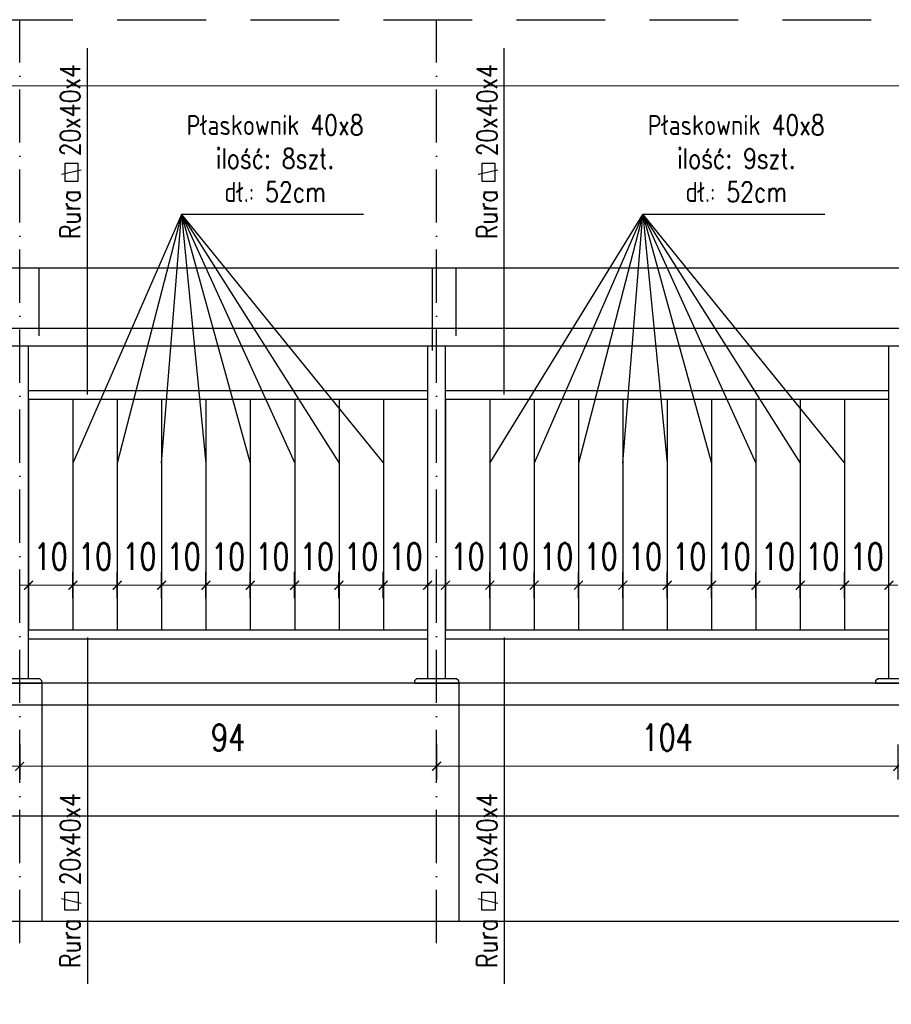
# Model space of a CAD drawing. Header units: millimetres. Extents: x 31969 to 285678, y -69766 to -1123.
# Tile 55 of 176: x 142869 to 143262, y -18737 to -18293. Entities that reach past the tile are written whole.
import ezdxf

# ---------------------------------------------------------------- set-up
doc = ezdxf.new("R2010")
doc.units = ezdxf.units.MM
for name, pattern in [('ACAD_ISO03W100', [30, 12, -18]), ('ACAD_ISO10W100', [18, 12, -3, 0, -3]), ('HIDDEN', [0.375, 0.25, -0.125])]:
    doc.linetypes.add(name, pattern=pattern)
for name, color, linetype in [('a-balustrada i pochwyt', 1, 'Continuous'), ('a-balustrady detal', 5, 'Continuous'), ('a-opis 2', 1, 'Continuous'), ('a-osie', 4, 'ACAD_ISO10W100'), ('a-przerywana', 250, 'HIDDEN'), ('a-widokowa', 3, 'Continuous'), ('a-wymiary', 11, 'Continuous')]:
    doc.layers.add(name, color=color, linetype=linetype)
doc.styles.add('WYMIAR', font='romans.shx', dxfattribs={"width": 0.8})
doc.styles.add('WYMIARY', font='simplex.shx', dxfattribs={"width": 0.75})
doc.dimstyles.new('MAREK50', dxfattribs={"dimtxt": 12.5, "dimasz": 5, "dimexe": 3, "dimexo": 2, "dimgap": 3.5, "dimtad": 1, "dimdec": 1, "dimdsep": 46, "dimtxsty": 'WYMIARY', "dimblk1": 'ARCHTICK', "dimblk2": 'ARCHTICK', "dimsah": 1, "dimcen": 2.5, "dimdle": 5, "dimadec": 0, "dimazin": 0, "dimtfac": 1, "dimtdec": 1, "dimtmove": 1, "dimatfit": 3, "dimldrblk": 'ARCHTICK', "dimfxl": 1, "dimtolj": 1, "dimtzin": 0, "dimarcsym": 0})

# ---------------------------------------------------------------- blocks, each defined once
blk = doc.blocks.new('_ARCHTICK')
at = {"color": 0, "linetype": 'ByBlock', "const_width": 0.15}
blk.add_lwpolyline([(-0.5, -0.5), (0.5, 0.5)], dxfattribs=at)
blk = doc.blocks.new('*D437')
at = {"layer": 'a-wymiary', "color": 0, "linetype": 'ACAD_ISO03W100', "lineweight": -2, "ltscale": 100}
blk.add_line((139897.4, -18278.21), (139897.4, -18272.32), dxfattribs=at)
at = {"layer": 'a-wymiary', "color": 0, "lineweight": -2, "ltscale": 100}
blk.add_line((139907.4, -18278.21), (139907.4, -18272.32), dxfattribs=at)
at = {"layer": 'a-wymiary', "color": 0, "lineweight": 0, "ltscale": 100}
blk.add_line((139895.4, -18275.32), (139909.4, -18275.32), dxfattribs=at)
at = {"layer": 'DEFPOINTS', "color": 0, "ltscale": 100}
for p in [(139907.4, -18275.32), (139897.4, -18280.21), (139907.4, -18280.21)]:
    blk.add_point(p, dxfattribs=at)
at = {"layer": 'a-wymiary', "color": 0, "lineweight": 0, "ltscale": 100, "xscale": 2, "yscale": 2, "zscale": 2, "rotation": 180}
blk.add_blockref('_ARCHTICK', (139897.4, -18275.32), dxfattribs=at)
at = {"layer": 'a-wymiary', "color": 0, "lineweight": 0, "ltscale": 100, "xscale": 2, "yscale": 2, "zscale": 2}
blk.add_blockref('_ARCHTICK', (139907.4, -18275.32), dxfattribs=at)
at = {"layer": 'a-wymiary', "color": 0, "ltscale": 100, "insert": (139902.4, -18268.82), "char_height": 6, "attachment_point": 5, "style": 'WYMIARY'}
blk.add_mtext('\\A1;10', dxfattribs=at)
blk = doc.blocks.new('*D438')
at = {"layer": 'a-wymiary', "color": 0, "linetype": 'ACAD_ISO03W100', "lineweight": -2, "ltscale": 100}
blk.add_line((139907.4, -18278.21), (139907.4, -18272.32), dxfattribs=at)
at = {"layer": 'a-wymiary', "color": 0, "lineweight": -2, "ltscale": 100}
blk.add_line((139917.4, -18278.21), (139917.4, -18272.32), dxfattribs=at)
at = {"layer": 'a-wymiary', "color": 0, "lineweight": 0, "ltscale": 100}
blk.add_line((139905.4, -18275.32), (139919.4, -18275.32), dxfattribs=at)
at = {"layer": 'DEFPOINTS', "color": 0, "ltscale": 100}
for p in [(139917.4, -18275.32), (139907.4, -18280.21), (139917.4, -18280.21)]:
    blk.add_point(p, dxfattribs=at)
at = {"layer": 'a-wymiary', "color": 0, "lineweight": 0, "ltscale": 100, "xscale": 2, "yscale": 2, "zscale": 2, "rotation": 180}
blk.add_blockref('_ARCHTICK', (139907.4, -18275.32), dxfattribs=at)
at = {"layer": 'a-wymiary', "color": 0, "lineweight": 0, "ltscale": 100, "xscale": 2, "yscale": 2, "zscale": 2}
blk.add_blockref('_ARCHTICK', (139917.4, -18275.32), dxfattribs=at)
at = {"layer": 'a-wymiary', "color": 0, "ltscale": 100, "insert": (139912.4, -18268.82), "char_height": 6, "attachment_point": 5, "style": 'WYMIARY'}
blk.add_mtext('\\A1;10', dxfattribs=at)
blk = doc.blocks.new('*D439')
at = {"layer": 'a-wymiary', "color": 0, "linetype": 'ACAD_ISO03W100', "lineweight": -2, "ltscale": 100}
blk.add_line((139937.4, -18278.21), (139937.4, -18272.32), dxfattribs=at)
at = {"layer": 'a-wymiary', "color": 0, "lineweight": -2, "ltscale": 100}
blk.add_line((139947.4, -18278.21), (139947.4, -18272.32), dxfattribs=at)
at = {"layer": 'a-wymiary', "color": 0, "lineweight": 0, "ltscale": 100}
blk.add_line((139935.4, -18275.32), (139949.4, -18275.32), dxfattribs=at)
at = {"layer": 'DEFPOINTS', "color": 0, "ltscale": 100}
for p in [(139947.4, -18275.32), (139937.4, -18280.21), (139947.4, -18280.21)]:
    blk.add_point(p, dxfattribs=at)
at = {"layer": 'a-wymiary', "color": 0, "lineweight": 0, "ltscale": 100, "xscale": 2, "yscale": 2, "zscale": 2, "rotation": 180}
blk.add_blockref('_ARCHTICK', (139937.4, -18275.32), dxfattribs=at)
at = {"layer": 'a-wymiary', "color": 0, "lineweight": 0, "ltscale": 100, "xscale": 2, "yscale": 2, "zscale": 2}
blk.add_blockref('_ARCHTICK', (139947.4, -18275.32), dxfattribs=at)
at = {"layer": 'a-wymiary', "color": 0, "ltscale": 100, "insert": (139942.4, -18268.82), "char_height": 6, "attachment_point": 5, "style": 'WYMIARY'}
blk.add_mtext('\\A1;10', dxfattribs=at)
blk = doc.blocks.new('*D440')
at = {"layer": 'a-wymiary', "color": 0, "linetype": 'ACAD_ISO03W100', "lineweight": -2, "ltscale": 100}
blk.add_line((139947.4, -18278.21), (139947.4, -18272.32), dxfattribs=at)
at = {"layer": 'a-wymiary', "color": 0, "lineweight": -2, "ltscale": 100}
blk.add_line((139957.4, -18278.21), (139957.4, -18272.32), dxfattribs=at)
at = {"layer": 'a-wymiary', "color": 0, "lineweight": 0, "ltscale": 100}
blk.add_line((139945.4, -18275.32), (139959.4, -18275.32), dxfattribs=at)
at = {"layer": 'DEFPOINTS', "color": 0, "ltscale": 100}
for p in [(139957.4, -18275.32), (139947.4, -18280.21), (139957.4, -18280.21)]:
    blk.add_point(p, dxfattribs=at)
at = {"layer": 'a-wymiary', "color": 0, "lineweight": 0, "ltscale": 100, "xscale": 2, "yscale": 2, "zscale": 2, "rotation": 180}
blk.add_blockref('_ARCHTICK', (139947.4, -18275.32), dxfattribs=at)
at = {"layer": 'a-wymiary', "color": 0, "lineweight": 0, "ltscale": 100, "xscale": 2, "yscale": 2, "zscale": 2}
blk.add_blockref('_ARCHTICK', (139957.4, -18275.32), dxfattribs=at)
at = {"layer": 'a-wymiary', "color": 0, "ltscale": 100, "insert": (139952.4, -18268.82), "char_height": 6, "attachment_point": 5, "style": 'WYMIARY'}
blk.add_mtext('\\A1;10', dxfattribs=at)
blk = doc.blocks.new('*D441')
at = {"layer": 'a-wymiary', "color": 0, "linetype": 'ACAD_ISO03W100', "lineweight": -2, "ltscale": 100}
blk.add_line((139957.4, -18278.21), (139957.4, -18272.32), dxfattribs=at)
at = {"layer": 'a-wymiary', "color": 0, "lineweight": -2, "ltscale": 100}
blk.add_line((139967.4, -18278.21), (139967.4, -18272.32), dxfattribs=at)
at = {"layer": 'a-wymiary', "color": 0, "lineweight": 0, "ltscale": 100}
blk.add_line((139955.4, -18275.32), (139969.4, -18275.32), dxfattribs=at)
at = {"layer": 'DEFPOINTS', "color": 0, "ltscale": 100}
for p in [(139967.4, -18275.32), (139957.4, -18280.21), (139967.4, -18280.21)]:
    blk.add_point(p, dxfattribs=at)
at = {"layer": 'a-wymiary', "color": 0, "lineweight": 0, "ltscale": 100, "xscale": 2, "yscale": 2, "zscale": 2, "rotation": 180}
blk.add_blockref('_ARCHTICK', (139957.4, -18275.32), dxfattribs=at)
at = {"layer": 'a-wymiary', "color": 0, "lineweight": 0, "ltscale": 100, "xscale": 2, "yscale": 2, "zscale": 2}
blk.add_blockref('_ARCHTICK', (139967.4, -18275.32), dxfattribs=at)
at = {"layer": 'a-wymiary', "color": 0, "ltscale": 100, "insert": (139962.4, -18268.82), "char_height": 6, "attachment_point": 5, "style": 'WYMIARY'}
blk.add_mtext('\\A1;10', dxfattribs=at)
blk = doc.blocks.new('*D442')
at = {"layer": 'a-wymiary', "color": 0, "linetype": 'ACAD_ISO03W100', "lineweight": -2, "ltscale": 100}
blk.add_line((139967.4, -18278.21), (139967.4, -18272.32), dxfattribs=at)
at = {"layer": 'a-wymiary', "color": 0, "lineweight": -2, "ltscale": 100}
blk.add_line((139977.4, -18278.21), (139977.4, -18272.32), dxfattribs=at)
at = {"layer": 'a-wymiary', "color": 0, "lineweight": 0, "ltscale": 100}
blk.add_line((139965.4, -18275.32), (139979.4, -18275.32), dxfattribs=at)
at = {"layer": 'DEFPOINTS', "color": 0, "ltscale": 100}
for p in [(139977.4, -18275.32), (139967.4, -18280.21), (139977.4, -18280.21)]:
    blk.add_point(p, dxfattribs=at)
at = {"layer": 'a-wymiary', "color": 0, "lineweight": 0, "ltscale": 100, "xscale": 2, "yscale": 2, "zscale": 2, "rotation": 180}
blk.add_blockref('_ARCHTICK', (139967.4, -18275.32), dxfattribs=at)
at = {"layer": 'a-wymiary', "color": 0, "lineweight": 0, "ltscale": 100, "xscale": 2, "yscale": 2, "zscale": 2}
blk.add_blockref('_ARCHTICK', (139977.4, -18275.32), dxfattribs=at)
at = {"layer": 'a-wymiary', "color": 0, "ltscale": 100, "insert": (139972.4, -18268.82), "char_height": 6, "attachment_point": 5, "style": 'WYMIARY'}
blk.add_mtext('\\A1;10', dxfattribs=at)
blk = doc.blocks.new('*D443')
at = {"layer": 'a-wymiary', "color": 0, "linetype": 'ACAD_ISO03W100', "lineweight": -2, "ltscale": 100}
blk.add_line((139977.4, -18278.21), (139977.4, -18272.32), dxfattribs=at)
at = {"layer": 'a-wymiary', "color": 0, "lineweight": -2, "ltscale": 100}
blk.add_line((139987.4, -18278.21), (139987.4, -18272.32), dxfattribs=at)
at = {"layer": 'a-wymiary', "color": 0, "lineweight": 0, "ltscale": 100}
blk.add_line((139975.4, -18275.32), (139989.4, -18275.32), dxfattribs=at)
at = {"layer": 'DEFPOINTS', "color": 0, "ltscale": 100}
for p in [(139987.4, -18275.32), (139977.4, -18280.21), (139987.4, -18280.21)]:
    blk.add_point(p, dxfattribs=at)
at = {"layer": 'a-wymiary', "color": 0, "lineweight": 0, "ltscale": 100, "xscale": 2, "yscale": 2, "zscale": 2, "rotation": 180}
blk.add_blockref('_ARCHTICK', (139977.4, -18275.32), dxfattribs=at)
at = {"layer": 'a-wymiary', "color": 0, "lineweight": 0, "ltscale": 100, "xscale": 2, "yscale": 2, "zscale": 2}
blk.add_blockref('_ARCHTICK', (139987.4, -18275.32), dxfattribs=at)
at = {"layer": 'a-wymiary', "color": 0, "ltscale": 100, "insert": (139982.4, -18268.82), "char_height": 6, "attachment_point": 5, "style": 'WYMIARY'}
blk.add_mtext('\\A1;10', dxfattribs=at)
blk = doc.blocks.new('*D436')
at = {"layer": 'a-wymiary', "color": 0, "linetype": 'ACAD_ISO03W100', "lineweight": -2, "ltscale": 100}
blk.add_line((139887.4, -18278.21), (139887.4, -18272.32), dxfattribs=at)
at = {"layer": 'a-wymiary', "color": 0, "lineweight": -2, "ltscale": 100}
blk.add_line((139897.4, -18278.21), (139897.4, -18272.32), dxfattribs=at)
at = {"layer": 'a-wymiary', "color": 0, "lineweight": 0, "ltscale": 100}
blk.add_line((139885.4, -18275.32), (139899.4, -18275.32), dxfattribs=at)
at = {"layer": 'DEFPOINTS', "color": 0, "ltscale": 100}
for p in [(139897.4, -18275.32), (139887.4, -18280.21), (139897.4, -18280.21)]:
    blk.add_point(p, dxfattribs=at)
at = {"layer": 'a-wymiary', "color": 0, "lineweight": 0, "ltscale": 100, "xscale": 2, "yscale": 2, "zscale": 2, "rotation": 180}
blk.add_blockref('_ARCHTICK', (139887.4, -18275.32), dxfattribs=at)
at = {"layer": 'a-wymiary', "color": 0, "lineweight": 0, "ltscale": 100, "xscale": 2, "yscale": 2, "zscale": 2}
blk.add_blockref('_ARCHTICK', (139897.4, -18275.32), dxfattribs=at)
at = {"layer": 'a-wymiary', "color": 0, "ltscale": 100, "insert": (139892.4, -18268.82), "char_height": 6, "attachment_point": 5, "style": 'WYMIARY'}
blk.add_mtext('\\A1;10', dxfattribs=at)
blk = doc.blocks.new('*D445')
at = {"layer": 'a-wymiary', "color": 0, "linetype": 'ACAD_ISO03W100', "lineweight": -2, "ltscale": 100}
blk.add_line((139803.4, -18278.21), (139803.4, -18272.32), dxfattribs=at)
at = {"layer": 'a-wymiary', "color": 0, "lineweight": -2, "ltscale": 100}
blk.add_line((139813.4, -18278.21), (139813.4, -18272.32), dxfattribs=at)
at = {"layer": 'a-wymiary', "color": 0, "lineweight": 0, "ltscale": 100}
blk.add_line((139801.4, -18275.32), (139815.4, -18275.32), dxfattribs=at)
at = {"layer": 'DEFPOINTS', "color": 0, "ltscale": 100}
for p in [(139813.4, -18275.32), (139803.4, -18280.21), (139813.4, -18280.21)]:
    blk.add_point(p, dxfattribs=at)
at = {"layer": 'a-wymiary', "color": 0, "lineweight": 0, "ltscale": 100, "xscale": 2, "yscale": 2, "zscale": 2, "rotation": 180}
blk.add_blockref('_ARCHTICK', (139803.4, -18275.32), dxfattribs=at)
at = {"layer": 'a-wymiary', "color": 0, "lineweight": 0, "ltscale": 100, "xscale": 2, "yscale": 2, "zscale": 2}
blk.add_blockref('_ARCHTICK', (139813.4, -18275.32), dxfattribs=at)
at = {"layer": 'a-wymiary', "color": 0, "ltscale": 100, "insert": (139808.4, -18268.82), "char_height": 6, "attachment_point": 5, "style": 'WYMIARY'}
blk.add_mtext('\\A1;10', dxfattribs=at)
blk = doc.blocks.new('*D446')
at = {"layer": 'a-wymiary', "color": 0, "linetype": 'ACAD_ISO03W100', "lineweight": -2, "ltscale": 100}
blk.add_line((139813.4, -18278.21), (139813.4, -18272.32), dxfattribs=at)
at = {"layer": 'a-wymiary', "color": 0, "lineweight": -2, "ltscale": 100}
blk.add_line((139823.4, -18278.21), (139823.4, -18272.32), dxfattribs=at)
at = {"layer": 'a-wymiary', "color": 0, "lineweight": 0, "ltscale": 100}
blk.add_line((139811.4, -18275.32), (139825.4, -18275.32), dxfattribs=at)
at = {"layer": 'DEFPOINTS', "color": 0, "ltscale": 100}
for p in [(139823.4, -18275.32), (139813.4, -18280.21), (139823.4, -18280.21)]:
    blk.add_point(p, dxfattribs=at)
at = {"layer": 'a-wymiary', "color": 0, "lineweight": 0, "ltscale": 100, "xscale": 2, "yscale": 2, "zscale": 2, "rotation": 180}
blk.add_blockref('_ARCHTICK', (139813.4, -18275.32), dxfattribs=at)
at = {"layer": 'a-wymiary', "color": 0, "lineweight": 0, "ltscale": 100, "xscale": 2, "yscale": 2, "zscale": 2}
blk.add_blockref('_ARCHTICK', (139823.4, -18275.32), dxfattribs=at)
at = {"layer": 'a-wymiary', "color": 0, "ltscale": 100, "insert": (139818.4, -18268.82), "char_height": 6, "attachment_point": 5, "style": 'WYMIARY'}
blk.add_mtext('\\A1;10', dxfattribs=at)
blk = doc.blocks.new('*D447')
at = {"layer": 'a-wymiary', "color": 0, "linetype": 'ACAD_ISO03W100', "lineweight": -2, "ltscale": 100}
blk.add_line((139823.4, -18278.21), (139823.4, -18272.32), dxfattribs=at)
at = {"layer": 'a-wymiary', "color": 0, "lineweight": -2, "ltscale": 100}
blk.add_line((139833.4, -18278.21), (139833.4, -18272.32), dxfattribs=at)
at = {"layer": 'a-wymiary', "color": 0, "lineweight": 0, "ltscale": 100}
blk.add_line((139821.4, -18275.32), (139835.4, -18275.32), dxfattribs=at)
at = {"layer": 'DEFPOINTS', "color": 0, "ltscale": 100}
for p in [(139833.4, -18275.32), (139823.4, -18280.21), (139833.4, -18280.21)]:
    blk.add_point(p, dxfattribs=at)
at = {"layer": 'a-wymiary', "color": 0, "lineweight": 0, "ltscale": 100, "xscale": 2, "yscale": 2, "zscale": 2, "rotation": 180}
blk.add_blockref('_ARCHTICK', (139823.4, -18275.32), dxfattribs=at)
at = {"layer": 'a-wymiary', "color": 0, "lineweight": 0, "ltscale": 100, "xscale": 2, "yscale": 2, "zscale": 2}
blk.add_blockref('_ARCHTICK', (139833.4, -18275.32), dxfattribs=at)
at = {"layer": 'a-wymiary', "color": 0, "ltscale": 100, "insert": (139828.4, -18268.82), "char_height": 6, "attachment_point": 5, "style": 'WYMIARY'}
blk.add_mtext('\\A1;10', dxfattribs=at)
blk = doc.blocks.new('*D448')
at = {"layer": 'a-wymiary', "color": 0, "linetype": 'ACAD_ISO03W100', "lineweight": -2, "ltscale": 100}
blk.add_line((139833.4, -18278.21), (139833.4, -18272.32), dxfattribs=at)
at = {"layer": 'a-wymiary', "color": 0, "lineweight": -2, "ltscale": 100}
blk.add_line((139843.4, -18278.21), (139843.4, -18272.32), dxfattribs=at)
at = {"layer": 'a-wymiary', "color": 0, "lineweight": 0, "ltscale": 100}
blk.add_line((139831.4, -18275.32), (139845.4, -18275.32), dxfattribs=at)
at = {"layer": 'DEFPOINTS', "color": 0, "ltscale": 100}
for p in [(139843.4, -18275.32), (139833.4, -18280.21), (139843.4, -18280.21)]:
    blk.add_point(p, dxfattribs=at)
at = {"layer": 'a-wymiary', "color": 0, "lineweight": 0, "ltscale": 100, "xscale": 2, "yscale": 2, "zscale": 2, "rotation": 180}
blk.add_blockref('_ARCHTICK', (139833.4, -18275.32), dxfattribs=at)
at = {"layer": 'a-wymiary', "color": 0, "lineweight": 0, "ltscale": 100, "xscale": 2, "yscale": 2, "zscale": 2}
blk.add_blockref('_ARCHTICK', (139843.4, -18275.32), dxfattribs=at)
at = {"layer": 'a-wymiary', "color": 0, "ltscale": 100, "insert": (139838.4, -18268.82), "char_height": 6, "attachment_point": 5, "style": 'WYMIARY'}
blk.add_mtext('\\A1;10', dxfattribs=at)
blk = doc.blocks.new('*D449')
at = {"layer": 'a-wymiary', "color": 0, "linetype": 'ACAD_ISO03W100', "lineweight": -2, "ltscale": 100}
blk.add_line((139843.4, -18278.21), (139843.4, -18272.32), dxfattribs=at)
at = {"layer": 'a-wymiary', "color": 0, "lineweight": -2, "ltscale": 100}
blk.add_line((139853.4, -18278.21), (139853.4, -18272.32), dxfattribs=at)
at = {"layer": 'a-wymiary', "color": 0, "lineweight": 0, "ltscale": 100}
blk.add_line((139841.4, -18275.32), (139855.4, -18275.32), dxfattribs=at)
at = {"layer": 'DEFPOINTS', "color": 0, "ltscale": 100}
for p in [(139853.4, -18275.32), (139843.4, -18280.21), (139853.4, -18280.21)]:
    blk.add_point(p, dxfattribs=at)
at = {"layer": 'a-wymiary', "color": 0, "lineweight": 0, "ltscale": 100, "xscale": 2, "yscale": 2, "zscale": 2, "rotation": 180}
blk.add_blockref('_ARCHTICK', (139843.4, -18275.32), dxfattribs=at)
at = {"layer": 'a-wymiary', "color": 0, "lineweight": 0, "ltscale": 100, "xscale": 2, "yscale": 2, "zscale": 2}
blk.add_blockref('_ARCHTICK', (139853.4, -18275.32), dxfattribs=at)
at = {"layer": 'a-wymiary', "color": 0, "ltscale": 100, "insert": (139848.4, -18268.82), "char_height": 6, "attachment_point": 5, "style": 'WYMIARY'}
blk.add_mtext('\\A1;10', dxfattribs=at)
blk = doc.blocks.new('*D450')
at = {"layer": 'a-wymiary', "color": 0, "linetype": 'ACAD_ISO03W100', "lineweight": -2, "ltscale": 100}
blk.add_line((139853.4, -18278.21), (139853.4, -18272.32), dxfattribs=at)
at = {"layer": 'a-wymiary', "color": 0, "lineweight": -2, "ltscale": 100}
blk.add_line((139863.4, -18278.21), (139863.4, -18272.32), dxfattribs=at)
at = {"layer": 'a-wymiary', "color": 0, "lineweight": 0, "ltscale": 100}
blk.add_line((139851.4, -18275.32), (139865.4, -18275.32), dxfattribs=at)
at = {"layer": 'DEFPOINTS', "color": 0, "ltscale": 100}
for p in [(139863.4, -18275.32), (139853.4, -18280.21), (139863.4, -18280.21)]:
    blk.add_point(p, dxfattribs=at)
at = {"layer": 'a-wymiary', "color": 0, "lineweight": 0, "ltscale": 100, "xscale": 2, "yscale": 2, "zscale": 2, "rotation": 180}
blk.add_blockref('_ARCHTICK', (139853.4, -18275.32), dxfattribs=at)
at = {"layer": 'a-wymiary', "color": 0, "lineweight": 0, "ltscale": 100, "xscale": 2, "yscale": 2, "zscale": 2}
blk.add_blockref('_ARCHTICK', (139863.4, -18275.32), dxfattribs=at)
at = {"layer": 'a-wymiary', "color": 0, "ltscale": 100, "insert": (139858.4, -18268.82), "char_height": 6, "attachment_point": 5, "style": 'WYMIARY'}
blk.add_mtext('\\A1;10', dxfattribs=at)
blk = doc.blocks.new('*D451')
at = {"layer": 'a-wymiary', "color": 0, "linetype": 'ACAD_ISO03W100', "lineweight": -2, "ltscale": 100}
blk.add_line((139863.4, -18278.21), (139863.4, -18272.32), dxfattribs=at)
at = {"layer": 'a-wymiary', "color": 0, "lineweight": -2, "ltscale": 100}
blk.add_line((139873.4, -18278.21), (139873.4, -18272.32), dxfattribs=at)
at = {"layer": 'a-wymiary', "color": 0, "lineweight": 0, "ltscale": 100}
blk.add_line((139861.4, -18275.32), (139875.4, -18275.32), dxfattribs=at)
at = {"layer": 'DEFPOINTS', "color": 0, "ltscale": 100}
for p in [(139873.4, -18275.32), (139863.4, -18280.21), (139873.4, -18280.21)]:
    blk.add_point(p, dxfattribs=at)
at = {"layer": 'a-wymiary', "color": 0, "lineweight": 0, "ltscale": 100, "xscale": 2, "yscale": 2, "zscale": 2, "rotation": 180}
blk.add_blockref('_ARCHTICK', (139863.4, -18275.32), dxfattribs=at)
at = {"layer": 'a-wymiary', "color": 0, "lineweight": 0, "ltscale": 100, "xscale": 2, "yscale": 2, "zscale": 2}
blk.add_blockref('_ARCHTICK', (139873.4, -18275.32), dxfattribs=at)
at = {"layer": 'a-wymiary', "color": 0, "ltscale": 100, "insert": (139868.4, -18268.82), "char_height": 6, "attachment_point": 5, "style": 'WYMIARY'}
blk.add_mtext('\\A1;10', dxfattribs=at)
blk = doc.blocks.new('*D452')
at = {"layer": 'a-wymiary', "color": 0, "linetype": 'ACAD_ISO03W100', "lineweight": -2, "ltscale": 100}
blk.add_line((139873.4, -18278.21), (139873.4, -18272.32), dxfattribs=at)
at = {"layer": 'a-wymiary', "color": 0, "lineweight": -2, "ltscale": 100}
blk.add_line((139883.4, -18278.21), (139883.4, -18272.32), dxfattribs=at)
at = {"layer": 'a-wymiary', "color": 0, "lineweight": 0, "ltscale": 100}
blk.add_line((139871.4, -18275.32), (139885.4, -18275.32), dxfattribs=at)
at = {"layer": 'DEFPOINTS', "color": 0, "ltscale": 100}
for p in [(139883.4, -18275.32), (139873.4, -18280.21), (139883.4, -18280.21)]:
    blk.add_point(p, dxfattribs=at)
at = {"layer": 'a-wymiary', "color": 0, "lineweight": 0, "ltscale": 100, "xscale": 2, "yscale": 2, "zscale": 2, "rotation": 180}
blk.add_blockref('_ARCHTICK', (139873.4, -18275.32), dxfattribs=at)
at = {"layer": 'a-wymiary', "color": 0, "lineweight": 0, "ltscale": 100, "xscale": 2, "yscale": 2, "zscale": 2}
blk.add_blockref('_ARCHTICK', (139883.4, -18275.32), dxfattribs=at)
at = {"layer": 'a-wymiary', "color": 0, "ltscale": 100, "insert": (139878.4, -18268.82), "char_height": 6, "attachment_point": 5, "style": 'WYMIARY'}
blk.add_mtext('\\A1;10', dxfattribs=at)
blk = doc.blocks.new('*D444')
at = {"layer": 'a-wymiary', "color": 0, "linetype": 'ACAD_ISO03W100', "lineweight": -2, "ltscale": 100}
blk.add_line((139793.4, -18278.21), (139793.4, -18272.32), dxfattribs=at)
at = {"layer": 'a-wymiary', "color": 0, "lineweight": -2, "ltscale": 100}
blk.add_line((139803.4, -18278.21), (139803.4, -18272.32), dxfattribs=at)
at = {"layer": 'a-wymiary', "color": 0, "lineweight": 0, "ltscale": 100}
blk.add_line((139791.4, -18275.32), (139805.4, -18275.32), dxfattribs=at)
at = {"layer": 'DEFPOINTS', "color": 0, "ltscale": 100}
for p in [(139803.4, -18275.32), (139793.4, -18280.21), (139803.4, -18280.21)]:
    blk.add_point(p, dxfattribs=at)
at = {"layer": 'a-wymiary', "color": 0, "lineweight": 0, "ltscale": 100, "xscale": 2, "yscale": 2, "zscale": 2, "rotation": 180}
blk.add_blockref('_ARCHTICK', (139793.4, -18275.32), dxfattribs=at)
at = {"layer": 'a-wymiary', "color": 0, "lineweight": 0, "ltscale": 100, "xscale": 2, "yscale": 2, "zscale": 2}
blk.add_blockref('_ARCHTICK', (139803.4, -18275.32), dxfattribs=at)
at = {"layer": 'a-wymiary', "color": 0, "ltscale": 100, "insert": (139798.4, -18268.82), "char_height": 6, "attachment_point": 5, "style": 'WYMIARY'}
blk.add_mtext('\\A1;10', dxfattribs=at)
blk = doc.blocks.new('*D491')
at = {"layer": 'a-wymiary', "color": 0, "linetype": 'ACAD_ISO03W100', "lineweight": -2, "ltscale": 100}
blk.add_line((139927.4, -18278.21), (139927.4, -18272.32), dxfattribs=at)
at = {"layer": 'a-wymiary', "color": 0, "lineweight": -2, "ltscale": 100}
blk.add_line((139937.4, -18278.21), (139937.4, -18272.32), dxfattribs=at)
at = {"layer": 'a-wymiary', "color": 0, "lineweight": 0, "ltscale": 100}
blk.add_line((139925.4, -18275.32), (139939.4, -18275.32), dxfattribs=at)
at = {"layer": 'DEFPOINTS', "color": 0, "ltscale": 100}
for p in [(139937.4, -18275.32), (139927.4, -18280.21), (139937.4, -18280.21)]:
    blk.add_point(p, dxfattribs=at)
at = {"layer": 'a-wymiary', "color": 0, "lineweight": 0, "ltscale": 100, "xscale": 2, "yscale": 2, "zscale": 2, "rotation": 180}
blk.add_blockref('_ARCHTICK', (139927.4, -18275.32), dxfattribs=at)
at = {"layer": 'a-wymiary', "color": 0, "lineweight": 0, "ltscale": 100, "xscale": 2, "yscale": 2, "zscale": 2}
blk.add_blockref('_ARCHTICK', (139937.4, -18275.32), dxfattribs=at)
at = {"layer": 'a-wymiary', "color": 0, "ltscale": 100, "insert": (139932.4, -18268.82), "char_height": 6, "attachment_point": 5, "style": 'WYMIARY'}
blk.add_mtext('\\A1;10', dxfattribs=at)
blk = doc.blocks.new('*D492')
at = {"layer": 'a-wymiary', "color": 0, "linetype": 'ACAD_ISO03W100', "lineweight": -2, "ltscale": 100}
blk.add_line((139917.4, -18278.21), (139917.4, -18272.32), dxfattribs=at)
at = {"layer": 'a-wymiary', "color": 0, "lineweight": -2, "ltscale": 100}
blk.add_line((139927.4, -18278.21), (139927.4, -18272.32), dxfattribs=at)
at = {"layer": 'a-wymiary', "color": 0, "lineweight": 0, "ltscale": 100}
blk.add_line((139915.4, -18275.32), (139929.4, -18275.32), dxfattribs=at)
at = {"layer": 'DEFPOINTS', "color": 0, "ltscale": 100}
for p in [(139927.4, -18275.32), (139917.4, -18280.21), (139927.4, -18280.21)]:
    blk.add_point(p, dxfattribs=at)
at = {"layer": 'a-wymiary', "color": 0, "lineweight": 0, "ltscale": 100, "xscale": 2, "yscale": 2, "zscale": 2, "rotation": 180}
blk.add_blockref('_ARCHTICK', (139917.4, -18275.32), dxfattribs=at)
at = {"layer": 'a-wymiary', "color": 0, "lineweight": 0, "ltscale": 100, "xscale": 2, "yscale": 2, "zscale": 2}
blk.add_blockref('_ARCHTICK', (139927.4, -18275.32), dxfattribs=at)
at = {"layer": 'a-wymiary', "color": 0, "ltscale": 100, "insert": (139922.4, -18268.82), "char_height": 6, "attachment_point": 5, "style": 'WYMIARY'}
blk.add_mtext('\\A1;10', dxfattribs=at)
blk = doc.blocks.new('*D495')
at = {"layer": 'a-wymiary', "color": 0, "linetype": 'ACAD_ISO03W100', "lineweight": -2, "ltscale": 100}
blk.add_line((139393.4, -18168.94), (139393.4, -18159.73), dxfattribs=at)
at = {"layer": 'a-wymiary', "color": 0, "lineweight": -2, "ltscale": 100}
blk.add_line((140085.4, -18168.94), (140085.4, -18159.73), dxfattribs=at)
at = {"layer": 'a-wymiary', "color": 0, "lineweight": 0, "ltscale": 100}
blk.add_line((139391.4, -18162.73), (140087.4, -18162.73), dxfattribs=at)
at = {"layer": 'DEFPOINTS', "color": 0, "ltscale": 100}
for p in [(140085.4, -18162.73), (139393.4, -18170.94), (140085.4, -18170.94)]:
    blk.add_point(p, dxfattribs=at)
at = {"layer": 'a-wymiary', "color": 0, "lineweight": 0, "ltscale": 100, "xscale": 2, "yscale": 2, "zscale": 2, "rotation": 180}
blk.add_blockref('_ARCHTICK', (139393.4, -18162.73), dxfattribs=at)
at = {"layer": 'a-wymiary', "color": 0, "lineweight": 0, "ltscale": 100, "xscale": 2, "yscale": 2, "zscale": 2}
blk.add_blockref('_ARCHTICK', (140085.4, -18162.73), dxfattribs=at)
at = {"layer": 'a-wymiary', "color": 0, "ltscale": 100, "insert": (139739.4, -18156.23), "char_height": 6, "attachment_point": 5, "style": 'WYMIARY'}
blk.add_mtext('\\A1;692', dxfattribs=at)
blk = doc.blocks.new('*D496')
at = {"layer": 'a-wymiary', "color": 0, "lineweight": -2, "ltscale": 100}
blk.add_line((139989.4, -18311.25), (139989.4, -18319.15), dxfattribs=at)
at = {"layer": 'a-wymiary', "color": 0, "linetype": 'ACAD_ISO03W100', "lineweight": -2, "ltscale": 100}
blk.add_line((140083.4, -18311.25), (140083.4, -18319.15), dxfattribs=at)
at = {"layer": 'a-wymiary', "color": 0, "lineweight": 0, "ltscale": 100}
blk.add_line((140085.4, -18316.15), (139987.4, -18316.15), dxfattribs=at)
at = {"layer": 'DEFPOINTS', "color": 0, "ltscale": 100}
for p in [(139989.4, -18309.25), (140083.4, -18309.25), (139989.4, -18316.15)]:
    blk.add_point(p, dxfattribs=at)
at = {"layer": 'a-wymiary', "color": 0, "lineweight": 0, "ltscale": 100, "xscale": 2, "yscale": 2, "zscale": 2, "rotation": 180}
blk.add_blockref('_ARCHTICK', (139989.4, -18316.15), dxfattribs=at)
at = {"layer": 'a-wymiary', "color": 0, "lineweight": 0, "ltscale": 100, "xscale": 2, "yscale": 2, "zscale": 2}
blk.add_blockref('_ARCHTICK', (140083.4, -18316.15), dxfattribs=at)
at = {"layer": 'a-wymiary', "color": 0, "ltscale": 100, "insert": (140036.4, -18309.65), "char_height": 6, "attachment_point": 5, "style": 'WYMIARY'}
blk.add_mtext('\\A1;94', dxfattribs=at)
blk = doc.blocks.new('*D497')
at = {"layer": 'a-wymiary', "color": 0, "lineweight": -2, "ltscale": 100}
blk.add_line((139885.4, -18311.25), (139885.4, -18319.15), dxfattribs=at)
at = {"layer": 'a-wymiary', "color": 0, "linetype": 'ACAD_ISO03W100', "lineweight": -2, "ltscale": 100}
blk.add_line((139989.4, -18311.25), (139989.4, -18319.15), dxfattribs=at)
at = {"layer": 'a-wymiary', "color": 0, "lineweight": 0, "ltscale": 100}
blk.add_line((139991.4, -18316.15), (139883.4, -18316.15), dxfattribs=at)
at = {"layer": 'DEFPOINTS', "color": 0, "ltscale": 100}
for p in [(139885.4, -18309.25), (139989.4, -18309.25), (139885.4, -18316.15)]:
    blk.add_point(p, dxfattribs=at)
at = {"layer": 'a-wymiary', "color": 0, "lineweight": 0, "ltscale": 100, "xscale": 2, "yscale": 2, "zscale": 2, "rotation": 180}
blk.add_blockref('_ARCHTICK', (139885.4, -18316.15), dxfattribs=at)
at = {"layer": 'a-wymiary', "color": 0, "lineweight": 0, "ltscale": 100, "xscale": 2, "yscale": 2, "zscale": 2}
blk.add_blockref('_ARCHTICK', (139989.4, -18316.15), dxfattribs=at)
at = {"layer": 'a-wymiary', "color": 0, "ltscale": 100, "insert": (139937.4, -18309.65), "char_height": 6, "attachment_point": 5, "style": 'WYMIARY'}
blk.add_mtext('\\A1;104', dxfattribs=at)
blk = doc.blocks.new('*D498')
at = {"layer": 'a-wymiary', "color": 0, "lineweight": -2, "ltscale": 100}
blk.add_line((139791.4, -18311.25), (139791.4, -18319.15), dxfattribs=at)
at = {"layer": 'a-wymiary', "color": 0, "linetype": 'ACAD_ISO03W100', "lineweight": -2, "ltscale": 100}
blk.add_line((139885.4, -18311.25), (139885.4, -18319.15), dxfattribs=at)
at = {"layer": 'a-wymiary', "color": 0, "lineweight": 0, "ltscale": 100}
blk.add_line((139887.4, -18316.15), (139789.4, -18316.15), dxfattribs=at)
at = {"layer": 'DEFPOINTS', "color": 0, "ltscale": 100}
for p in [(139791.4, -18309.25), (139885.4, -18309.25), (139791.4, -18316.15)]:
    blk.add_point(p, dxfattribs=at)
at = {"layer": 'a-wymiary', "color": 0, "lineweight": 0, "ltscale": 100, "xscale": 2, "yscale": 2, "zscale": 2, "rotation": 180}
blk.add_blockref('_ARCHTICK', (139791.4, -18316.15), dxfattribs=at)
at = {"layer": 'a-wymiary', "color": 0, "lineweight": 0, "ltscale": 100, "xscale": 2, "yscale": 2, "zscale": 2}
blk.add_blockref('_ARCHTICK', (139885.4, -18316.15), dxfattribs=at)
at = {"layer": 'a-wymiary', "color": 0, "ltscale": 100, "insert": (139838.4, -18309.65), "char_height": 6, "attachment_point": 5, "style": 'WYMIARY'}
blk.add_mtext('\\A1;94', dxfattribs=at)
blk = doc.blocks.new('*D499')
at = {"layer": 'a-wymiary', "color": 0, "lineweight": -2, "ltscale": 100}
blk.add_line((139687.4, -18311.25), (139687.4, -18319.15), dxfattribs=at)
at = {"layer": 'a-wymiary', "color": 0, "linetype": 'ACAD_ISO03W100', "lineweight": -2, "ltscale": 100}
blk.add_line((139791.4, -18311.25), (139791.4, -18319.15), dxfattribs=at)
at = {"layer": 'a-wymiary', "color": 0, "lineweight": 0, "ltscale": 100}
blk.add_line((139793.4, -18316.15), (139685.4, -18316.15), dxfattribs=at)
at = {"layer": 'DEFPOINTS', "color": 0, "ltscale": 100}
for p in [(139687.4, -18309.25), (139791.4, -18309.25), (139687.4, -18316.15)]:
    blk.add_point(p, dxfattribs=at)
at = {"layer": 'a-wymiary', "color": 0, "lineweight": 0, "ltscale": 100, "xscale": 2, "yscale": 2, "zscale": 2, "rotation": 180}
blk.add_blockref('_ARCHTICK', (139687.4, -18316.15), dxfattribs=at)
at = {"layer": 'a-wymiary', "color": 0, "lineweight": 0, "ltscale": 100, "xscale": 2, "yscale": 2, "zscale": 2}
blk.add_blockref('_ARCHTICK', (139791.4, -18316.15), dxfattribs=at)
at = {"layer": 'a-wymiary', "color": 0, "ltscale": 100, "insert": (139739.4, -18309.65), "char_height": 6, "attachment_point": 5, "style": 'WYMIARY'}
blk.add_mtext('\\A1;104', dxfattribs=at)
blk = doc.blocks.new('A$C60725460')
at = {"layer": 'a-balustrady detal', "ltscale": 0.5}
for p, q in [((721.99, 383.68), (29.99, 383.68)), ((721.99, 379.68), (29.99, 379.68)), ((429.99, 304.68), (429.99, 379.68)), ((519.99, 304.68), (519.99, 379.68)), ((523.99, 304.68), (523.99, 379.68)), ((623.99, 304.68), (623.99, 379.68)), ((429.99, 369.68), (519.99, 369.68)), ((523.99, 369.68), (623.99, 369.68)), ((429.99, 367.68), (519.99, 367.68)), ((429.99, 367.68), (429.99, 315.68)), ((439.99, 367.68), (439.99, 315.68)), ((449.99, 367.68), (449.99, 315.68)), ((459.99, 367.68), (459.99, 315.68)), ((469.99, 367.68), (469.99, 315.68)), ((479.99, 367.68), (479.99, 315.68)), ((489.99, 367.68), (489.99, 315.68)), ((499.99, 367.68), (499.99, 315.68)), ((509.99, 367.68), (509.99, 315.68)), ((523.99, 367.68), (623.99, 367.68)), ((523.99, 367.68), (523.99, 315.68)), ((533.99, 367.68), (533.99, 315.68)), ((543.99, 367.68), (543.99, 315.68)), ((553.99, 367.68), (553.99, 315.68)), ((563.99, 367.68), (563.99, 315.68)), ((573.99, 367.68), (573.99, 315.68)), ((583.99, 367.68), (583.99, 315.68)), ((593.99, 367.68), (593.99, 315.68)), ((603.99, 367.68), (603.99, 315.68)), ((613.99, 367.68), (613.99, 315.68)), ((429.99, 315.68), (519.99, 315.68)), ((523.99, 315.68), (623.99, 315.68)), ((429.99, 313.68), (519.99, 313.68)), ((523.99, 313.68), (623.99, 313.68))]:
    blk.add_line(p, q, dxfattribs=at)
for points in [[(422.99, 303.68), (432.99, 303.68), (432.99, 304.18), (432.49, 304.68), (423.49, 304.68), (422.99, 304.18)], [(516.99, 303.68), (526.99, 303.68), (526.99, 304.18), (526.49, 304.68), (517.49, 304.68), (516.99, 304.18)], [(620.99, 303.68), (630.99, 303.68), (630.99, 304.18), (630.49, 304.68), (621.49, 304.68), (620.99, 304.18)]]:
    blk.add_lwpolyline(points, close=True, dxfattribs=at)
at = {"layer": 'a-opis 2', "ltscale": 0.1}
for p, q in [((443.24, 368.8), (443.24, 446.85)), ((537.24, 368.8), (537.24, 446.85)), ((464.49, 409.37), (439.99, 353.28)), ((464.49, 409.37), (449.99, 353.28)), ((459.99, 353.28), (464.49, 409.37)), ((464.49, 409.37), (469.99, 353.28)), ((505.54, 409.37), (464.49, 409.37)), ((464.49, 409.37), (479.99, 353.28)), ((464.49, 409.37), (489.99, 353.28)), ((464.49, 409.37), (499.99, 353.28)), ((464.49, 409.37), (509.99, 353.28)), ((533.99, 353.28), (568.49, 409.37)), ((568.49, 409.37), (543.99, 353.28)), ((568.49, 409.37), (553.99, 353.28)), ((563.99, 353.28), (568.49, 409.37)), ((568.49, 409.37), (573.99, 353.28)), ((609.54, 409.37), (568.49, 409.37)), ((568.49, 409.37), (583.99, 353.28)), ((568.49, 409.37), (593.99, 353.28)), ((568.49, 409.37), (603.99, 353.28)), ((568.49, 409.37), (613.99, 353.28)), ((31.06, 397.34), (781.89, 397.34)), ((432.33, 397.34), (432.33, 382.03)), ((521.06, 378.65), (521.06, 397.34)), ((526.33, 397.34), (526.33, 382.03)), ((443.24, 313.95), (443.24, 235.9)), ((537.24, 313.95), (537.24, 235.9)), ((432.99, 303.68), (432.99, 250.01)), ((526.99, 303.68), (526.99, 261.18)), ((36.99, 250.01), (781.89, 250.01))]:
    blk.add_line(p, q, dxfattribs=at)
for points in [[(438.16, 416.85), (441.16, 416.85), (441.16, 420.85), (438.16, 420.85), (438.16, 416.85)], [(532.16, 416.85), (535.16, 416.85), (535.16, 420.85), (532.16, 420.85), (532.16, 416.85)], [(441.81, 419.35), (437.38, 418.35)], [(535.81, 419.35), (531.38, 418.35)], [(438.16, 256.53), (441.16, 256.53), (441.16, 252.53), (438.16, 252.53), (438.16, 256.53)], [(532.16, 256.53), (535.16, 256.53), (535.16, 252.53), (532.16, 252.53), (532.16, 256.53)], [(441.81, 254.03), (437.38, 255.03)], [(535.81, 254.03), (531.38, 255.03)]]:
    blk.add_lwpolyline(points, dxfattribs=at)
at = {"layer": 'a-osie'}
for p, q in [((427.99, 245.07), (427.99, 453.27)), ((521.99, 245.07), (521.99, 453.27))]:
    blk.add_line(p, q, dxfattribs=at)
at = {"layer": 'a-przerywana', "color": 3, "ltscale": 80}
blk.add_lwpolyline([(0, 453.27), (791.98, 453.27), (791.98, 0), (0, 0)], close=True, dxfattribs=at)
at = {"layer": 'a-widokowa'}
for p, q in [((730.99, 303.68), (43.99, 303.68)), ((730.99, 298.68), (19.99, 298.68)), ((730.99, 273.68), (19.99, 273.68))]:
    blk.add_line(p, q, dxfattribs=at)
at = {"layer": 'a-opis 2', "ltscale": 0.1, "char_height": 4.5269, "width": 94.9255, "rotation": 90, "style": 'WYMIAR'}
for insert, attachment_point in [((437.1, 376.09), 1), ((531.1, 376.09), 1), ((437.1, 306.66), 3), ((531.1, 306.66), 3)]:
    blk.add_mtext('\\pxqc;Rura   20x40x4', dxfattribs=dict(at, insert=insert, attachment_point=attachment_point))
at = {"layer": 'a-opis 2', "ltscale": 0.1, "char_height": 4.5269, "width": 94.9255, "attachment_point": 3, "style": 'WYMIAR'}
for s, insert in [('\\pxqc;Płaskownik 40x8\\Pilość: 8szt.\\Pdł.: 52cm', (533.02, 431.79)), ('\\pxqc;Płaskownik 40x8\\Pilość: 9szt.\\Pdł.: 52cm', (637.02, 431.79))]:
    blk.add_mtext(s, dxfattribs=dict(at, insert=insert))
at = {"layer": 'a-wymiary', "ltscale": 100}
for base, p1, p2, picture, middle in [((721.99, 438.35), (29.99, 430.14), (721.99, 430.14), '*D495', (375.99, 444.85)), ((323.99, 284.93), (427.99, 291.83), (323.99, 291.83), '*D499', (375.99, 291.43)), ((427.99, 284.93), (521.99, 291.83), (427.99, 291.83), '*D498', (474.99, 291.43)), ((521.99, 284.93), (625.99, 291.83), (521.99, 291.83), '*D497', (573.99, 291.43)), ((625.99, 284.93), (719.99, 291.83), (625.99, 291.83), '*D496', (672.99, 291.43))]:
    dim = blk.add_linear_dim(base=base, p1=p1, p2=p2, dimstyle='MAREK50', override={"dimtxt": 6, "dimasz": 2, "dimdle": 2, "dimfxl": 10, "dimfxlon": 1, "dimlwd": 0}, dxfattribs=at)
    dim.commit()
    dim.dimension.update_dxf_attribs({"geometry": picture, "text_midpoint": middle, "insert": (-139363.42, 18601.08)})
for base, p1, p2, picture, middle in [((439.99, 325.76), (429.99, 320.87), (439.99, 320.87), '*D444', (434.99, 325.76)), ((449.99, 325.76), (439.99, 320.87), (449.99, 320.87), '*D445', (444.99, 325.76)), ((459.99, 325.76), (449.99, 320.87), (459.99, 320.87), '*D446', (454.99, 325.76)), ((469.99, 325.76), (459.99, 320.87), (469.99, 320.87), '*D447', (464.99, 325.76)), ((479.99, 325.76), (469.99, 320.87), (479.99, 320.87), '*D448', (474.99, 325.76)), ((489.99, 325.76), (479.99, 320.87), (489.99, 320.87), '*D449', (484.99, 325.76)), ((499.99, 325.76), (489.99, 320.87), (499.99, 320.87), '*D450', (494.99, 325.76)), ((509.99, 325.76), (499.99, 320.87), (509.99, 320.87), '*D451', (504.99, 325.76)), ((519.99, 325.76), (509.99, 320.87), (519.99, 320.87), '*D452', (514.99, 325.76)), ((533.99, 325.76), (523.99, 320.87), (533.99, 320.87), '*D436', (528.99, 325.76)), ((543.99, 325.76), (533.99, 320.87), (543.99, 320.87), '*D437', (538.99, 325.76)), ((553.99, 325.76), (543.99, 320.87), (553.99, 320.87), '*D438', (548.99, 325.76)), ((563.99, 325.76), (553.99, 320.87), (563.99, 320.87), '*D492', (558.99, 325.76)), ((573.99, 325.76), (563.99, 320.87), (573.99, 320.87), '*D491', (568.99, 325.76)), ((583.99, 325.76), (573.99, 320.87), (583.99, 320.87), '*D439', (578.99, 325.76)), ((593.99, 325.76), (583.99, 320.87), (593.99, 320.87), '*D440', (588.99, 325.76)), ((603.99, 325.76), (593.99, 320.87), (603.99, 320.87), '*D441', (598.99, 325.76)), ((613.99, 325.76), (603.99, 320.87), (613.99, 320.87), '*D442', (608.99, 325.76)), ((623.99, 325.76), (613.99, 320.87), (623.99, 320.87), '*D443', (618.99, 325.76))]:
    dim = blk.add_linear_dim(base=base, p1=p1, p2=p2, dimstyle='MAREK50', override={"dimtxt": 6, "dimasz": 2, "dimdle": 2, "dimfxl": 10, "dimfxlon": 1, "dimlwd": 0}, dxfattribs=at)
    dim.commit()
    dim.dimension.update_dxf_attribs({"geometry": picture, "text_midpoint": middle, "dimtype": 128, "insert": (-139363.42, 18601.08)})

msp = doc.modelspace()

# ---------------------------------------------------------------- linework, layer by layer
at = {"layer": 'a-balustrada i pochwyt', "ltscale": 100}
msp.add_line((143067.24, -18676.98), (143067.24, -18699.32), dxfattribs=at)

# ---------------------------------------------------------------- block references
at = {"layer": 'a-balustrada i pochwyt', "ltscale": 100, "xscale": 2, "yscale": 2, "zscale": 2}
msp.add_blockref('A$C60725460', (142013.27, -19199.35), dxfattribs=at)

doc.saveas('drawing.dxf')
